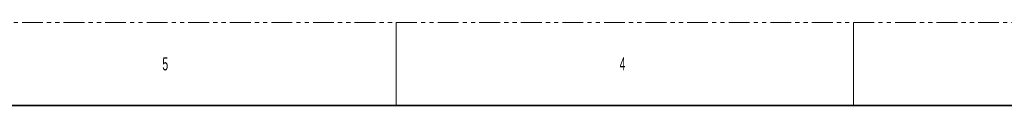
# Model space of a CAD drawing. Header units: millimetres. Extents: x 0 to 1118, y 0 to 864.
# Tile 80 of 117: x 444 to 745, y 838 to 864. Entities that reach past the tile are written whole.
import ezdxf

# ---------------------------------------------------------------- set-up
doc = ezdxf.new("R2010")
doc.units = ezdxf.units.MM
doc.linetypes.add('PHANTOM', pattern=[12.7, 6.35, -1.27, 1.27, -1.27, 1.27, -1.27])
doc.styles.add('SLDTEXTSTYLE4', font='TXT', dxfattribs={"width": 0.6})

msp = doc.modelspace()

# ---------------------------------------------------------------- linework, layer by layer
at = {"color": 7, "linetype": 'PHANTOM', "lineweight": 18}
msp.add_line((0, 863.6), (1117.6, 863.6), dxfattribs=at)
at = {"color": 7, "linetype": 'Continuous', "lineweight": 18}
for p, q in [((558.8, 863.6), (558.8, 838.2)), ((698.5, 863.6), (698.5, 838.2))]:
    msp.add_line(p, q, dxfattribs=at)
at = {"color": 7, "linetype": 'Continuous', "lineweight": 35}
msp.add_line((12.7, 838.2), (1104.9, 838.2), dxfattribs=at)

# ---------------------------------------------------------------- texts
at = {"color": 7, "linetype": 'Continuous', "lineweight": 0, "char_height": 3.9688, "attachment_point": 1, "style": 'SLDTEXTSTYLE4'}
for s, insert in [('5', (487.3625, 852.9292)), ('4', (627.0625, 852.9292))]:
    msp.add_mtext(s, dxfattribs=dict(at, insert=insert))

doc.saveas('drawing.dxf')
